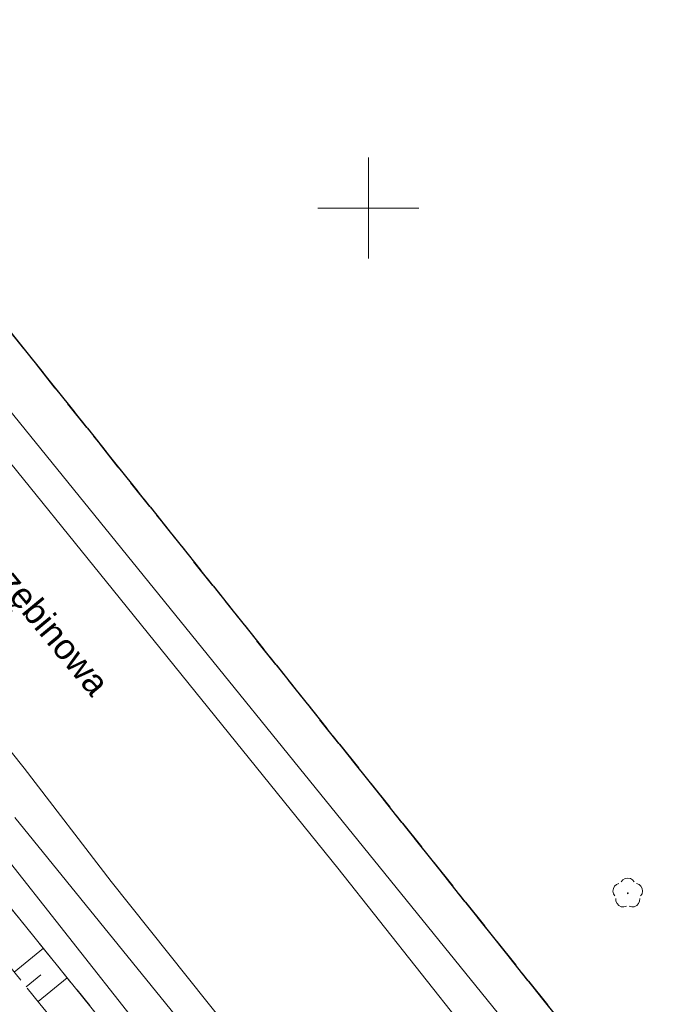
# Model space of a CAD drawing. Extents: x 5474185 to 5474933, y 5916077 to 5916824.
# Tile 104 of 256: x 5474433 to 5474465, y 5916661 to 5916709. Entities that reach past the tile are written whole.
import ezdxf

# ---------------------------------------------------------------- set-up
doc = ezdxf.new("R2010")
doc.units = 0
for name, pattern in [('PRZER1-1', [1, 0.5, -0.5]), ('PRZER2-1', [1.5, 1, -0.5]), ('PRZER3-2', [2.5, 1.5, -1])]:
    doc.linetypes.add(name, pattern=pattern)
for name, color, linetype, lineweight in [('GESDZI', 253, 'CONTINUOUS', 18), ('GESJOB', 253, 'CONTINUOUS', 35), ('GESUZY', 253, 'CONTINUOUS', 18), ('GSPRDL', 253, 'CONTINUOUS', 18), ('GSSPDR', 253, 'CONTINUOUS', 18), ('GSSZSN', 254, 'CONTINUOUS', 18), ('GTGTXT_O', 254, 'CONTINUOUS', 18), ('Ramka sekcyjna', 253, 'CONTINUOUS', 18)]:
    doc.layers.add(name, color=color, linetype=linetype, lineweight=lineweight)
doc.styles.add('Arial', font='arial.ttf')

msp = doc.modelspace()

# ---------------------------------------------------------------- hatches: boundary and pattern name
at = {"layer": 'GSPRDL'}
msp.add_hatch(color=256, dxfattribs=at).paths.add_polyline_path([(5474462.83, 5916666.045), (5474462.816094, 5916666.047202), (5474462.80355, 5916666.053594), (5474462.793594, 5916666.06355), (5474462.787202, 5916666.076094), (5474462.785, 5916666.09), (5474462.787202, 5916666.103906), (5474462.793594, 5916666.11645), (5474462.80355, 5916666.126406), (5474462.816094, 5916666.132798), (5474462.83, 5916666.135), (5474462.843906, 5916666.132798), (5474462.85645, 5916666.126406), (5474462.866406, 5916666.11645), (5474462.872798, 5916666.103906), (5474462.875, 5916666.09), (5474462.872798, 5916666.076094), (5474462.866406, 5916666.06355), (5474462.85645, 5916666.053594), (5474462.843906, 5916666.047202)])

# ---------------------------------------------------------------- linework, layer by layer
at = {"layer": 'GESDZI', "linetype": 'Continuous', "lineweight": 13}
for p, q in [((5474394.01, 5916741.88, 10.22), (5474473.48, 5916642.23, 10.22)), ((5474473.48, 5916642.23, 10.22), (5474394.01, 5916741.88, 10.22))]:
    msp.add_line(p, q, dxfattribs=at)
at = {"layer": 'GESJOB', "linetype": 'PRZER3-2', "lineweight": 30}
for p, q in [((5474394.01, 5916741.88, 10.22), (5474473.48, 5916642.23, 10.22)), ((5474473.48, 5916642.23, 10.22), (5474394.01, 5916741.88, 10.22))]:
    msp.add_line(p, q, dxfattribs=at)
at = {"layer": 'GESUZY', "linetype": 'PRZER1-1', "lineweight": 13}
for p, q in [((5474394.01, 5916741.88, 10.08), (5474473.48, 5916642.23, 10.08)), ((5474473.48, 5916642.23, 10.08), (5474394.01, 5916741.88, 10.08))]:
    msp.add_line(p, q, dxfattribs=at)
at = {"layer": 'GSPRDL', "elevation": 10.12, "flags": 128}
for points in [[(5474462.505723, 5916666.653333), (5474462.589447, 5916666.752679), (5474462.702044, 5916666.817494), (5474462.83, 5916666.84), (5474462.957956, 5916666.817494), (5474463.070553, 5916666.752679), (5474463.154277, 5916666.653333)], [(5474462.194031, 5916665.955674), (5474462.12542, 5916666.065999), (5474462.098571, 5916666.193115), (5474462.116708, 5916666.321763), (5474462.177652, 5916666.436501), (5474462.27409, 5916666.523559), (5474462.394445, 5916666.572485)], [(5474463.265555, 5916666.572485), (5474463.38591, 5916666.523559), (5474463.482348, 5916666.436501), (5474463.543292, 5916666.321763), (5474463.561429, 5916666.193115), (5474463.53458, 5916666.065999), (5474463.465969, 5916665.955674)], [(5474462.761227, 5916665.443649), (5474462.635099, 5916665.412488), (5474462.505908, 5916665.426234), (5474462.389161, 5916665.483237), (5474462.298871, 5916665.576655), (5474462.245875, 5916665.695275), (5474462.236535, 5916665.824859)], [(5474463.423465, 5916665.824859), (5474463.414125, 5916665.695275), (5474463.361129, 5916665.576655), (5474463.270839, 5916665.483237), (5474463.154092, 5916665.426234), (5474463.024901, 5916665.412488), (5474462.898773, 5916665.443649)]]:
    msp.add_lwpolyline(points, dxfattribs=at)
at = {"layer": 'GSSPDR', "linetype": 'Continuous', "lineweight": 13}
for p, q in [((5474437.04, 5916681.51, 10.18), (5474426.73, 5916694.24, 10.18)), ((5474430.93, 5916691.61, 10.18), (5474472.83, 5916639.9, 10.18)), ((5474432.97, 5916672.28, 10.18), (5474423.98, 5916683.5, 10.18)), ((5474448.49, 5916667.33, 10.18), (5474437.04, 5916681.51, 10.18)), ((5474424.53, 5916674.73, 10.18), (5474432.76, 5916664.81, 10.18)), ((5474437.28, 5916666.68, 10.18), (5474432.97, 5916672.28, 10.18)), ((5474438.88, 5916659.23, 10.18), (5474430.03, 5916670.45, 10.18)), ((5474432.51, 5916669.84, 10.18), (5474444.84, 5916654.64, 10.18)), ((5474456.77, 5916656.88, 10.18), (5474448.49, 5916667.33, 10.18)), ((5474443.6, 5916658.75, 10.18), (5474437.28, 5916666.68, 10.18)), ((5474432.76, 5916664.81, 10.18), (5474440.59, 5916655.1, 10.18))]:
    msp.add_line(p, q, dxfattribs=at)
at = {"layer": 'GSSZSN', "linetype": 'PRZER2-1', "lineweight": 13}
for p, q in [((5474433.75, 5916660.62, 10.06), (5474420, 5916677.51, 10.06)), ((5474424.53, 5916674.73, 10.06), (5474432.76, 5916664.81, 10.06)), ((5474432.76, 5916664.81, 10.06), (5474440.59, 5916655.1, 10.06)), ((5474443.49, 5916648.3, 10.06), (5474433.75, 5916660.62, 10.06))]:
    msp.add_line(p, q, dxfattribs=at)
at = {"layer": 'GSSZSN', "linetype": 'Continuous', "lineweight": 18, "elevation": 10.06, "flags": 128}
for points in [[(5474432.473084, 5916662.188518), (5474433.922455, 5916663.368438)], [(5474433.067495, 5916661.458365), (5474433.790482, 5916662.046942)], [(5474433.661906, 5916660.728212), (5474435.104483, 5916661.902601)]]:
    msp.add_lwpolyline(points, dxfattribs=at)
at = {"layer": 'Ramka sekcyjna', "linetype": 'Continuous', "lineweight": 18, "elevation": 100, "flags": 128}
for points in [[(5474450, 5916697.5), (5474450, 5916702.5)], [(5474452.5, 5916700), (5474447.5, 5916700)]]:
    msp.add_lwpolyline(points, dxfattribs=at)

# ---------------------------------------------------------------- texts
at = {"layer": 'GTGTXT_O', "linetype": 'Continuous', "lineweight": 0, "style": 'Arial'}
msp.add_text('Jarzębinowa', height=1.25, rotation=309.669992, dxfattribs=at).set_placement((5474430.064884, 5916683.299503, 10.8))

doc.saveas('drawing.dxf')
